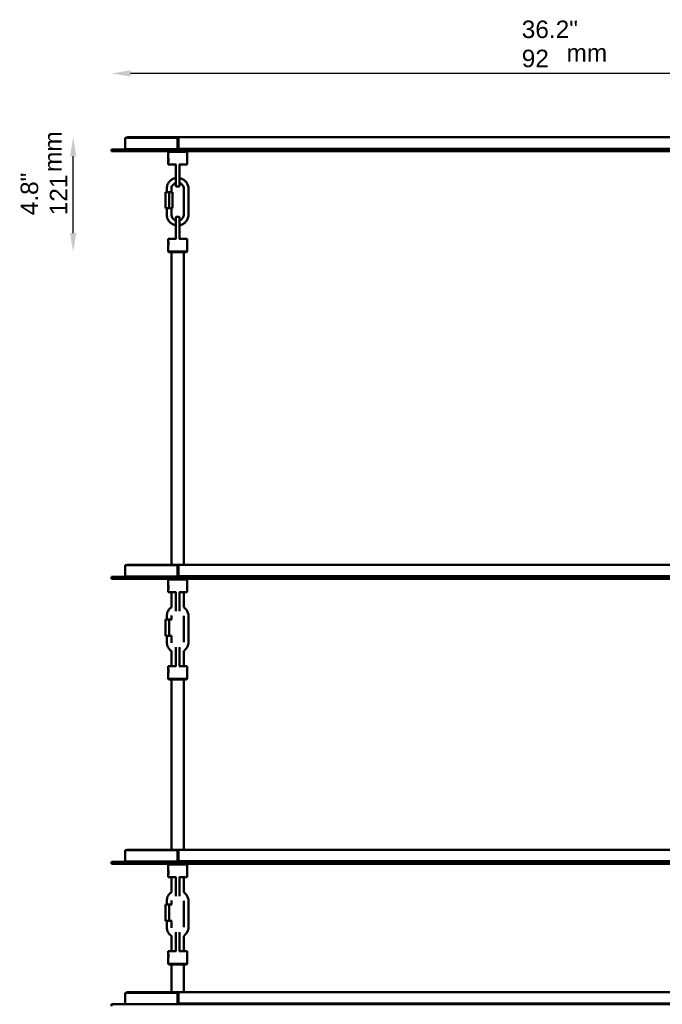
# Model space of a CAD drawing. Header units: millimetres. Extents: x 72 to 3204, y 295 to 2273.
# Tile 3 of 5: x 228 to 904, y 1237 to 2273. Entities that reach past the tile are written whole.
import ezdxf

# ---------------------------------------------------------------- set-up
doc = ezdxf.new("R2010")
doc.units = ezdxf.units.MM
doc.header["$LTSCALE"] = 8
for name, color, linetype, lineweight in [('Symbol (ISO)', 7, 'Continuous', 25), ('Widoczne (ISO)', 7, 'Continuous', 50), ('Wymiar (ISO)', 7, 'Continuous', 25)]:
    doc.layers.add(name, color=color, linetype=linetype, lineweight=lineweight)
doc.styles.add('Tekst notatki (ISO)', font='arial.ttf')
doc.dimstyles.new('Domyślne (ISO)', dxfattribs={"dimscale": 8, "dimtxt": 2.3, "dimasz": 2.5, "dimexe": 3.175, "dimexo": 0, "dimgap": 0.762, "dimtad": 1, "dimdec": 1, "dimlfac": 0.03937, "dimzin": 0, "dimdsep": 46, "dimtxsty": 'Tekst notatki (ISO)', "dimcen": 0.09, "dimdle": 10, "dimclrd": 256, "dimclre": 256, "dimclrt": 256, "dimazin": 2, "dimtfac": 1, "dimtmove": 0, "dimatfit": 3, "dimfxl": 0, "dimtolj": 1, "dimlwd": -1, "dimlwe": -1, "dimarcsym": 0})

# ---------------------------------------------------------------- blocks, each defined once
blk = doc.blocks.new('*D4')
at = {"layer": 'Defpoints', "color": 0, "transparency": 16777216}
for p in [(324.6, 2216.5), (324.6, 2136.5), (1244.6, 2136.5)]:
    blk.add_point(p, dxfattribs=at)
at = {"layer": 'Wymiar (ISO)', "transparency": 16777216}
blk.add_line((1224.6, 2216.5), (344.6, 2216.5), dxfattribs=at)
for points in [[(344.6, 2219.9), (344.6, 2213.2), (324.6, 2216.5)], [(1224.6, 2219.9), (1224.6, 2213.2), (1244.6, 2216.5)]]:
    blk.add_solid(points, dxfattribs=at)
at = {"layer": 'Wymiar (ISO)', "transparency": 16777216, "insert": (756.2, 2272.2), "char_height": 18.4, "attachment_point": 1, "style": 'Tekst notatki (ISO)'}
blk.add_mtext('\\A1;36.2"\\P92', dxfattribs=at)
blk = doc.blocks.new('*D5')
at = {"layer": 'Defpoints', "color": 0, "transparency": 16777216}
for p in [(284.2, 2149.3), (395.1, 2149.3), (384.8, 2028.5)]:
    blk.add_point(p, dxfattribs=at)
at = {"layer": 'Wymiar (ISO)', "transparency": 16777216}
blk.add_line((284.2, 2048.5), (284.2, 2129.3), dxfattribs=at)
for points in [[(280.8, 2129.3), (287.5, 2129.3), (284.2, 2149.3)], [(280.8, 2048.5), (287.5, 2048.5), (284.2, 2028.5)]]:
    blk.add_solid(points, dxfattribs=at)
at = {"layer": 'Wymiar (ISO)', "transparency": 16777216, "insert": (228.9, 2067.2), "char_height": 18.4, "attachment_point": 1, "rotation": 90, "style": 'Tekst notatki (ISO)'}
blk.add_mtext('\\A1;4.8"\\P121', dxfattribs=at)

msp = doc.modelspace()

# ---------------------------------------------------------------- linework, layer by layer
at = {"layer": 'Widoczne (ISO)', "linetype": 'Continuous'}
for p, q in [((339.05, 2148.79), (394.05, 2148.79)), ((339.05, 2148.79), (339.05, 2136.79)), ((340.55, 2149.29), (393.55, 2149.29)), ((340.55, 2148.79), (340.55, 2149.29)), ((393.55, 2149.29), (394.05, 2149.29)), ((394.05, 2148.79), (394.05, 2149.29)), ((394.05, 2149.29), (395.05, 2149.29)), ((394.05, 2136.79), (394.05, 2148.79)), ((395.05, 2147.79), (394.05, 2147.79)), ((394.05, 2147.29), (395.05, 2147.29)), ((395.05, 2149.29), (1173.05, 2149.29)), ((395.05, 2149.29), (395.05, 2146.79)), ((395.05, 2138.29), (395.05, 2146.79)), ((394.6, 2136.54), (324.6, 2136.54)), ((324.6, 2134.54), (324.6, 2136.54)), ((339.05, 2136.79), (394.05, 2136.79)), ((364.35, 2136.79), (364.35, 2136.54)), ((410.45, 2136.79), (394.05, 2136.79)), ((394.6, 2136.54), (1174.6, 2136.54)), ((1172.05, 2137.29), (396.05, 2137.29)), ((410.45, 2137.29), (410.45, 2136.79)), ((410.45, 2136.79), (434.79, 2136.79)), ((434.79, 2136.79), (434.79, 2137.29)), ((435.51, 2136.54), (435.51, 2137.29)), ((446.89, 2136.54), (446.89, 2137.29)), ((501.34, 2136.54), (501.34, 2137.29)), ((501.35, 2137.29), (501.35, 2136.54)), ((394.6, 2134.54), (324.6, 2134.54)), ((384.75, 2134.54), (384.05, 2133.84)), ((404.05, 2133.84), (384.05, 2133.84)), ((384.05, 2133.84), (384.05, 2128.7)), ((384.05, 2128.04), (384.2, 2128.19)), ((384.05, 2126.04), (384.05, 2128.04)), ((384.05, 2123.04), (384.05, 2125.04)), ((394.6, 2134.54), (1174.6, 2134.54)), ((403.35, 2134.54), (404.05, 2133.84)), ((404.05, 2133.84), (404.05, 2120.54)), ((384.05, 2123.04), (384.2, 2122.89)), ((384.05, 2122.38), (384.05, 2120.54)), ((384.05, 2120.54), (392.48, 2120.54)), ((392.05, 2120.54), (392.05, 2107.54)), ((395.63, 2120.54), (404.05, 2120.54)), ((396.05, 2107.54), (396.05, 2120.54)), ((392.05, 2098.16), (392.05, 2107.54)), ((396.05, 2107.54), (396.05, 2098.16)), ((382.58, 2095.04), (382.58, 2091.54)), ((387.58, 2095.04), (387.58, 2091.54)), ((400.53, 2068.04), (400.53, 2095.04)), ((405.53, 2068.04), (405.53, 2095.04)), ((381.33, 2074.54), (381.33, 2091.54)), ((381.33, 2091.54), (385.08, 2091.54)), ((385.08, 2091.54), (385.08, 2074.54)), ((385.08, 2091.54), (388.83, 2091.54)), ((388.83, 2091.54), (388.83, 2074.54)), ((385.08, 2074.54), (381.33, 2074.54)), ((382.58, 2074.54), (382.58, 2068.04)), ((388.83, 2074.54), (385.08, 2074.54)), ((387.58, 2074.54), (387.58, 2068.04)), ((392.05, 2055.54), (392.05, 2064.92)), ((396.05, 2064.92), (396.05, 2055.54)), ((392.05, 2055.54), (392.05, 2042.54)), ((396.05, 2042.54), (396.05, 2055.54)), ((392.48, 2042.54), (384.05, 2042.54)), ((384.05, 2040.7), (384.05, 2042.54)), ((404.05, 2042.54), (395.63, 2042.54)), ((404.05, 2029.24), (404.05, 2042.54)), ((384.05, 2040.04), (384.2, 2040.19)), ((384.05, 2038.04), (384.05, 2040.04)), ((384.05, 2035.04), (384.05, 2037.04)), ((384.05, 2035.04), (384.2, 2034.89)), ((384.05, 2029.24), (384.05, 2034.38)), ((384.05, 2029.24), (404.05, 2029.24)), ((384.75, 2028.54), (384.05, 2029.24)), ((403.35, 2028.54), (384.75, 2028.54)), ((387.55, 2028.54), (387.55, 1699.29)), ((400.55, 2028.54), (400.55, 1699.29)), ((403.35, 2028.54), (404.05, 2029.24)), ((339.05, 1698.79), (394.05, 1698.79)), ((339.05, 1698.79), (339.05, 1686.79)), ((340.55, 1699.29), (393.55, 1699.29)), ((340.55, 1698.79), (340.55, 1699.29)), ((393.55, 1699.29), (394.05, 1699.29)), ((394.05, 1698.79), (394.05, 1699.29)), ((394.05, 1699.29), (395.05, 1699.29)), ((394.05, 1686.79), (394.05, 1698.79)), ((395.05, 1697.79), (394.05, 1697.79)), ((394.05, 1697.29), (395.05, 1697.29)), ((395.05, 1699.29), (1173.05, 1699.29)), ((395.05, 1699.29), (395.05, 1696.79)), ((395.05, 1688.29), (395.05, 1696.79)), ((394.6, 1686.54), (324.6, 1686.54)), ((324.6, 1684.54), (324.6, 1686.54)), ((394.6, 1684.54), (324.6, 1684.54)), ((339.05, 1686.79), (394.05, 1686.79)), ((364.35, 1686.79), (364.35, 1686.54)), ((384.75, 1684.54), (384.05, 1683.84)), ((404.05, 1683.84), (384.05, 1683.84)), ((384.05, 1683.84), (384.05, 1678.7)), ((410.45, 1686.79), (394.05, 1686.79)), ((394.6, 1686.54), (1174.6, 1686.54)), ((394.6, 1684.54), (1174.6, 1684.54)), ((1172.05, 1687.29), (396.05, 1687.29)), ((403.35, 1684.54), (404.05, 1683.84)), ((404.05, 1683.84), (404.05, 1670.54)), ((410.45, 1687.29), (410.45, 1686.79)), ((410.45, 1686.79), (434.79, 1686.79)), ((434.79, 1686.79), (434.79, 1687.29)), ((435.51, 1686.54), (435.51, 1687.29)), ((446.89, 1686.54), (446.89, 1687.29)), ((501.34, 1686.54), (501.34, 1687.29)), ((501.35, 1687.29), (501.35, 1686.54)), ((384.05, 1678.04), (384.2, 1678.19)), ((384.05, 1676.04), (384.05, 1678.04)), ((384.05, 1673.04), (384.05, 1675.04)), ((384.05, 1673.04), (384.2, 1672.89)), ((384.05, 1672.38), (384.05, 1670.54)), ((384.05, 1670.54), (392.48, 1670.54)), ((387.55, 1670.54), (387.55, 1654.48)), ((395.63, 1670.54), (404.05, 1670.54)), ((400.55, 1670.54), (400.55, 1654.52)), ((381.33, 1624.54), (381.33, 1641.54)), ((381.33, 1641.54), (385.08, 1641.54)), ((382.58, 1645.04), (382.58, 1641.54)), ((385.08, 1641.54), (385.08, 1624.54)), ((385.08, 1641.54), (387.88, 1641.54)), ((387.55, 1645.95), (387.55, 1641.54)), ((400.53, 1618.04), (400.53, 1645.04)), ((405.53, 1618.04), (405.53, 1645.04)), ((385.08, 1624.54), (381.33, 1624.54)), ((382.58, 1624.54), (382.58, 1618.04)), ((387.88, 1624.54), (385.08, 1624.54)), ((387.55, 1624.54), (387.55, 1617.12)), ((387.55, 1608.6), (387.55, 1592.54)), ((400.55, 1608.56), (400.55, 1592.54)), ((392.48, 1592.54), (384.05, 1592.54)), ((384.05, 1590.7), (384.05, 1592.54)), ((384.05, 1590.04), (384.2, 1590.19)), ((384.05, 1588.04), (384.05, 1590.04)), ((384.05, 1585.04), (384.05, 1587.04)), ((404.05, 1592.54), (395.63, 1592.54)), ((404.05, 1579.24), (404.05, 1592.54)), ((384.05, 1585.04), (384.2, 1584.89)), ((384.05, 1579.24), (384.05, 1584.38)), ((384.05, 1579.24), (404.05, 1579.24)), ((384.75, 1578.54), (384.05, 1579.24)), ((403.35, 1578.54), (384.75, 1578.54)), ((387.55, 1578.54), (387.55, 1399.29)), ((400.55, 1578.54), (400.55, 1399.29)), ((403.35, 1578.54), (404.05, 1579.24)), ((339.05, 1398.79), (394.05, 1398.79)), ((339.05, 1398.79), (339.05, 1386.79)), ((340.55, 1399.29), (393.55, 1399.29)), ((340.55, 1398.79), (340.55, 1399.29)), ((393.55, 1399.29), (394.05, 1399.29)), ((394.05, 1398.79), (394.05, 1399.29)), ((394.05, 1399.29), (395.05, 1399.29)), ((394.05, 1386.79), (394.05, 1398.79)), ((395.05, 1397.79), (394.05, 1397.79)), ((394.05, 1397.29), (395.05, 1397.29)), ((395.05, 1399.29), (1173.05, 1399.29)), ((395.05, 1399.29), (395.05, 1396.79)), ((395.05, 1388.29), (395.05, 1396.79)), ((394.6, 1386.54), (324.6, 1386.54)), ((324.6, 1384.54), (324.6, 1386.54)), ((394.6, 1384.54), (324.6, 1384.54)), ((339.05, 1386.79), (394.05, 1386.79)), ((364.35, 1386.79), (364.35, 1386.54)), ((384.75, 1384.54), (384.05, 1383.84)), ((404.05, 1383.84), (384.05, 1383.84)), ((384.05, 1383.84), (384.05, 1378.7)), ((410.45, 1386.79), (394.05, 1386.79)), ((394.6, 1386.54), (1174.6, 1386.54)), ((394.6, 1384.54), (1174.6, 1384.54)), ((1172.05, 1387.29), (396.05, 1387.29)), ((403.35, 1384.54), (404.05, 1383.84)), ((404.05, 1383.84), (404.05, 1370.54)), ((410.45, 1387.29), (410.45, 1386.79)), ((410.45, 1386.79), (434.79, 1386.79)), ((434.79, 1386.79), (434.79, 1387.29)), ((435.51, 1386.54), (435.51, 1387.29)), ((446.89, 1386.54), (446.89, 1387.29)), ((501.34, 1386.54), (501.34, 1387.29)), ((501.35, 1387.29), (501.35, 1386.54)), ((384.05, 1378.04), (384.2, 1378.19)), ((384.05, 1376.04), (384.05, 1378.04)), ((384.05, 1373.04), (384.05, 1375.04)), ((384.05, 1373.04), (384.2, 1372.89)), ((384.05, 1372.38), (384.05, 1370.54)), ((384.05, 1370.54), (392.48, 1370.54)), ((387.55, 1370.54), (387.55, 1354.48)), ((395.63, 1370.54), (404.05, 1370.54)), ((400.55, 1370.54), (400.55, 1354.52)), ((381.33, 1324.54), (381.33, 1341.54)), ((381.33, 1341.54), (385.08, 1341.54)), ((382.58, 1345.04), (382.58, 1341.54)), ((385.08, 1341.54), (385.08, 1324.54)), ((385.08, 1341.54), (387.88, 1341.54)), ((387.55, 1345.95), (387.55, 1341.54)), ((400.53, 1318.04), (400.53, 1345.04)), ((405.53, 1318.04), (405.53, 1345.04)), ((385.08, 1324.54), (381.33, 1324.54)), ((382.58, 1324.54), (382.58, 1318.04)), ((387.88, 1324.54), (385.08, 1324.54)), ((387.55, 1324.54), (387.55, 1317.12)), ((387.55, 1308.6), (387.55, 1292.54)), ((400.55, 1308.56), (400.55, 1292.54)), ((392.48, 1292.54), (384.05, 1292.54)), ((384.05, 1290.7), (384.05, 1292.54)), ((384.05, 1290.04), (384.2, 1290.19)), ((384.05, 1288.04), (384.05, 1290.04)), ((384.05, 1285.04), (384.05, 1287.04)), ((404.05, 1292.54), (395.63, 1292.54)), ((404.05, 1279.24), (404.05, 1292.54)), ((384.05, 1285.04), (384.2, 1284.89)), ((384.05, 1279.24), (384.05, 1284.38)), ((384.05, 1279.24), (404.05, 1279.24)), ((384.75, 1278.54), (384.05, 1279.24)), ((403.35, 1278.54), (384.75, 1278.54)), ((387.55, 1278.54), (387.55, 1249.29)), ((400.55, 1278.54), (400.55, 1249.29)), ((403.35, 1278.54), (404.05, 1279.24))]:
    msp.add_line(p, q, dxfattribs=at)
at = {"layer": 'Widoczne (ISO)'}
for p, q in [((392.05, 1670.54), (392.05, 1657.54)), ((396.05, 1657.54), (396.05, 1670.54)), ((392.05, 1650.48), (392.05, 1657.54)), ((396.05, 1657.54), (396.05, 1650.48)), ((392.05, 1605.54), (392.05, 1612.59)), ((396.05, 1612.59), (396.05, 1605.54)), ((392.05, 1605.54), (392.05, 1592.54)), ((396.05, 1592.54), (396.05, 1605.54)), ((392.05, 1370.54), (392.05, 1357.54)), ((396.05, 1357.54), (396.05, 1370.54)), ((392.05, 1350.48), (392.05, 1357.54)), ((396.05, 1357.54), (396.05, 1350.48)), ((392.05, 1305.54), (392.05, 1312.59)), ((396.05, 1312.59), (396.05, 1305.54)), ((392.05, 1305.54), (392.05, 1292.54)), ((396.05, 1292.54), (396.05, 1305.54)), ((339.05, 1248.79), (394.05, 1248.79)), ((339.05, 1248.79), (339.05, 1236.79)), ((340.55, 1249.29), (393.55, 1249.29)), ((340.55, 1248.79), (340.55, 1249.29)), ((393.55, 1249.29), (394.05, 1249.29)), ((394.05, 1248.79), (394.05, 1249.29)), ((394.05, 1249.29), (395.05, 1249.29)), ((394.05, 1236.79), (394.05, 1248.79)), ((395.05, 1247.79), (394.05, 1247.79)), ((394.05, 1247.29), (395.05, 1247.29)), ((395.05, 1249.29), (1173.05, 1249.29)), ((395.05, 1249.29), (395.05, 1246.79)), ((395.05, 1238.29), (395.05, 1246.79)), ((394.6, 1236.54), (324.6, 1236.54)), ((324.6, 1234.54), (324.6, 1236.54)), ((339.05, 1236.79), (394.05, 1236.79)), ((364.35, 1236.79), (364.35, 1236.54)), ((410.45, 1236.79), (394.05, 1236.79)), ((394.6, 1236.54), (1174.6, 1236.54)), ((1172.05, 1237.29), (396.05, 1237.29)), ((410.45, 1237.29), (410.45, 1236.79)), ((410.45, 1236.79), (434.79, 1236.79)), ((434.79, 1236.79), (434.79, 1237.29)), ((435.51, 1236.54), (435.51, 1237.29)), ((446.89, 1236.54), (446.89, 1237.29)), ((501.34, 1236.54), (501.34, 1237.29)), ((501.35, 1237.29), (501.35, 1236.54))]:
    msp.add_line(p, q, dxfattribs=at)
at = {"layer": 'Widoczne (ISO)', "linetype": 'Continuous'}
for centre, radius, start, end in [((396.05, 2138.29), 1, 180, 270), ((392.55, 2098.16), 0.5, 180, 260.91528), ((394.05, 2107.54), 10, 260.91528, 279.08472), ((395.55, 2098.16), 0.5, 279.08472, 0), ((392.55, 2064.92), 0.5, 99.08472, 180), ((394.05, 2055.54), 10, 80.91528, 99.08472), ((395.55, 2064.92), 0.5, 0, 80.91528), ((396.05, 1688.29), 1, 180, 270), ((396.05, 1388.29), 1, 180, 270)]:
    msp.add_arc(centre, radius, start, end, dxfattribs=at)
at = {"layer": 'Widoczne (ISO)'}
msp.add_arc((396.05, 1238.29), 1, 180, 270, dxfattribs=at)
at = {"layer": 'Widoczne (ISO)', "linetype": 'Continuous'}
for points, knots in [([(384.05, 2122.38), (384.05, 2122.38), (384.06, 2122.41), (384.11, 2122.57), (384.16, 2122.72), (384.28, 2123.17), (384.35, 2123.47), (384.47, 2124.19), (384.52, 2124.61), (384.55, 2125.2), (384.56, 2125.37), (384.56, 2125.9), (384.53, 2126.29), (384.46, 2126.93), (384.42, 2127.2), (384.33, 2127.68), (384.28, 2127.88), (384.17, 2128.31), (384.11, 2128.51), (384.06, 2128.67), (384.05, 2128.7), (384.05, 2128.7)], [-2.60457453, -2.60457453, -2.60457453, -2.60457453, -2.54510982, -2.54510982, -2.46353515, -2.46353515, -2.36645616, -2.36645616, -2.27108884, -2.27108884, -2.23249245, -2.23249245, -2.14812153, -2.14812153, -2.08069121, -2.08069121, -2.0132609, -2.0132609, -1.91679864, -1.91679864, -1.86041038, -1.86041038, -1.86041038, -1.86041038]), ([(392.05, 2106.36), (391.4, 2106.25), (390.75, 2106.07), (388.98, 2105.42), (387.89, 2104.82), (385.98, 2103.3), (385.14, 2102.38), (383.79, 2100.33), (383.29, 2099.2), (382.71, 2097.04), (382.58, 2096.04), (382.58, 2095.04)], [6.4582621, 6.4582621, 6.4582621, 6.4582621, 6.6323584, 6.6323584, 6.9520999, 6.9520999, 7.272023, 7.272023, 7.5921574, 7.5921574, 7.8539816, 7.8539816, 7.8539816, 7.8539816]), ([(405.53, 2095.04), (405.53, 2096.27), (405.33, 2097.49), (404.56, 2099.82), (403.99, 2100.92), (402.52, 2102.89), (401.63, 2103.76), (399.63, 2105.16), (398.51, 2105.71), (396.92, 2106.18), (396.49, 2106.28), (396.05, 2106.36)], [4.712389, 4.712389, 4.712389, 4.712389, 5.0327257, 5.0327257, 5.3529963, 5.3529963, 5.6730936, 5.6730936, 5.9929786, 5.9929786, 6.1081086, 6.1081086, 6.1081086, 6.1081086]), ([(392.05, 2101.22), (391.98, 2101.2), (391.91, 2101.17), (391.19, 2100.91), (390.58, 2100.57), (389.49, 2099.7), (389.02, 2099.19), (388.26, 2098.03), (387.98, 2097.39), (387.65, 2096.17), (387.58, 2095.6), (387.58, 2095.04)], [6.5974843, 6.5974843, 6.5974843, 6.5974843, 6.6324635, 6.6324635, 6.9530757, 6.9530757, 7.2732545, 7.2732545, 7.5929347, 7.5929347, 7.8539816, 7.8539816, 7.8539816, 7.8539816]), ([(400.53, 2095.04), (400.53, 2095.73), (400.42, 2096.42), (399.99, 2097.74), (399.66, 2098.36), (398.84, 2099.47), (398.34, 2099.96), (397.25, 2100.73), (396.67, 2101.02), (396.05, 2101.22)], [4.712389, 4.712389, 4.712389, 4.712389, 5.0315981, 5.0315981, 5.3509606, 5.3509606, 5.6707266, 5.6707266, 5.9688863, 5.9688863, 5.9688863, 5.9688863]), ([(382.58, 2068.04), (382.58, 2066.81), (382.78, 2065.58), (383.55, 2063.25), (384.12, 2062.15), (385.58, 2060.18), (386.47, 2059.32), (388.48, 2057.91), (389.6, 2057.37), (391.19, 2056.89), (391.62, 2056.79), (392.05, 2056.71)], [1.5707963, 1.5707963, 1.5707963, 1.5707963, 1.8911331, 1.8911331, 2.2114036, 2.2114036, 2.531501, 2.531501, 2.8513859, 2.8513859, 2.9665159, 2.9665159, 2.9665159, 2.9665159]), ([(387.58, 2068.04), (387.58, 2067.35), (387.69, 2066.65), (388.12, 2065.34), (388.45, 2064.72), (389.27, 2063.6), (389.77, 2063.12), (390.86, 2062.35), (391.44, 2062.05), (392.05, 2061.86)], [1.5707963, 1.5707963, 1.5707963, 1.5707963, 1.8900055, 1.8900055, 2.209368, 2.209368, 2.5291339, 2.5291339, 2.8272936, 2.8272936, 2.8272936, 2.8272936]), ([(396.05, 2056.71), (396.71, 2056.83), (397.36, 2057), (399.13, 2057.65), (400.21, 2058.26), (402.13, 2059.78), (402.97, 2060.69), (404.31, 2062.74), (404.82, 2063.88), (405.4, 2066.03), (405.53, 2067.03), (405.53, 2068.04)], [3.3166694, 3.3166694, 3.3166694, 3.3166694, 3.4907658, 3.4907658, 3.8105072, 3.8105072, 4.1304303, 4.1304303, 4.4505647, 4.4505647, 4.712389, 4.712389, 4.712389, 4.712389]), ([(396.05, 2061.86), (396.13, 2061.88), (396.2, 2061.9), (396.92, 2062.17), (397.53, 2062.51), (398.61, 2063.37), (399.09, 2063.89), (399.85, 2065.05), (400.13, 2065.69), (400.46, 2066.91), (400.53, 2067.47), (400.53, 2068.04)], [3.4558917, 3.4558917, 3.4558917, 3.4558917, 3.4908708, 3.4908708, 3.811483, 3.811483, 4.1316618, 4.1316618, 4.451342, 4.451342, 4.712389, 4.712389, 4.712389, 4.712389]), ([(384.05, 2034.38), (384.05, 2034.38), (384.07, 2034.42), (384.14, 2034.65), (384.22, 2034.94), (384.37, 2035.58), (384.43, 2035.93), (384.53, 2036.71), (384.56, 2037.14), (384.56, 2037.94), (384.53, 2038.37), (384.45, 2039.01), (384.41, 2039.25), (384.3, 2039.8), (384.23, 2040.08), (384.13, 2040.45), (384.09, 2040.57), (384.06, 2040.68), (384.05, 2040.7), (384.05, 2040.7)], [-1.86041038, -1.86041038, -1.86041038, -1.86041038, -1.79419376, -1.79419376, -1.67438148, -1.67438148, -1.58135489, -1.58135489, -1.4883283, -1.4883283, -1.39530171, -1.39530171, -1.33391262, -1.33391262, -1.237172, -1.237172, -1.16275614, -1.16275614, -1.11624623, -1.11624623, -1.11624623, -1.11624623]), ([(384.05, 1672.38), (384.05, 1672.38), (384.06, 1672.41), (384.11, 1672.57), (384.16, 1672.72), (384.28, 1673.17), (384.35, 1673.47), (384.47, 1674.19), (384.52, 1674.61), (384.55, 1675.2), (384.56, 1675.37), (384.56, 1675.9), (384.53, 1676.29), (384.46, 1676.93), (384.42, 1677.2), (384.33, 1677.68), (384.28, 1677.88), (384.17, 1678.31), (384.11, 1678.51), (384.06, 1678.67), (384.05, 1678.7), (384.05, 1678.7)], [-2.60457453, -2.60457453, -2.60457453, -2.60457453, -2.54510982, -2.54510982, -2.46353515, -2.46353515, -2.36645616, -2.36645616, -2.27108884, -2.27108884, -2.23249245, -2.23249245, -2.14812153, -2.14812153, -2.08069121, -2.08069121, -2.0132609, -2.0132609, -1.91679864, -1.91679864, -1.86041038, -1.86041038, -1.86041038, -1.86041038]), ([(387.55, 1654.52), (387.34, 1654.37), (387.14, 1654.22), (385.98, 1653.3), (385.14, 1652.38), (383.79, 1650.33), (383.29, 1649.2), (382.71, 1647.04), (382.58, 1646.04), (382.58, 1645.04)], [6.88506752, 6.88506752, 6.88506752, 6.88506752, 6.9520999, 6.9520999, 7.272023, 7.272023, 7.5921574, 7.5921574, 7.85398163, 7.85398163, 7.85398163, 7.85398163]), ([(405.53, 1645.04), (405.53, 1646.27), (405.33, 1647.49), (404.56, 1649.82), (403.99, 1650.92), (402.52, 1652.89), (401.63, 1653.76), (400.6, 1654.48), (400.57, 1654.5), (400.54, 1654.52)], [4.71238898, 4.71238898, 4.71238898, 4.71238898, 5.03272575, 5.03272575, 5.35299625, 5.35299625, 5.6730936, 5.6730936, 5.68244703, 5.68244703, 5.68244703, 5.68244703]), ([(382.58, 1618.04), (382.58, 1616.81), (382.78, 1615.58), (383.55, 1613.25), (384.12, 1612.15), (385.58, 1610.18), (386.47, 1609.32), (387.5, 1608.6), (387.53, 1608.58), (387.55, 1608.56)], [1.57079633, 1.57079633, 1.57079633, 1.57079633, 1.89113309, 1.89113309, 2.2114036, 2.2114036, 2.53150095, 2.53150095, 2.53971044, 2.53971044, 2.53971044, 2.53971044]), ([(400.54, 1608.55), (400.76, 1608.7), (400.97, 1608.86), (402.13, 1609.78), (402.97, 1610.69), (404.31, 1612.74), (404.82, 1613.88), (405.4, 1616.03), (405.53, 1617.03), (405.53, 1618.04)], [3.74233093, 3.74233093, 3.74233093, 3.74233093, 3.81050724, 3.81050724, 4.13043034, 4.13043034, 4.45056475, 4.45056475, 4.71238898, 4.71238898, 4.71238898, 4.71238898]), ([(384.05, 1584.38), (384.05, 1584.38), (384.07, 1584.42), (384.14, 1584.65), (384.22, 1584.94), (384.37, 1585.58), (384.43, 1585.93), (384.53, 1586.71), (384.56, 1587.14), (384.56, 1587.94), (384.53, 1588.37), (384.45, 1589.01), (384.41, 1589.25), (384.3, 1589.8), (384.23, 1590.08), (384.13, 1590.45), (384.09, 1590.57), (384.06, 1590.68), (384.05, 1590.7), (384.05, 1590.7)], [-1.86041038, -1.86041038, -1.86041038, -1.86041038, -1.79419376, -1.79419376, -1.67438148, -1.67438148, -1.58135489, -1.58135489, -1.4883283, -1.4883283, -1.39530171, -1.39530171, -1.33391262, -1.33391262, -1.237172, -1.237172, -1.16275614, -1.16275614, -1.11624623, -1.11624623, -1.11624623, -1.11624623]), ([(384.05, 1372.38), (384.05, 1372.38), (384.06, 1372.41), (384.11, 1372.57), (384.16, 1372.72), (384.28, 1373.17), (384.35, 1373.47), (384.47, 1374.19), (384.52, 1374.61), (384.55, 1375.2), (384.56, 1375.37), (384.56, 1375.9), (384.53, 1376.29), (384.46, 1376.93), (384.42, 1377.2), (384.33, 1377.68), (384.28, 1377.88), (384.17, 1378.31), (384.11, 1378.51), (384.06, 1378.67), (384.05, 1378.7), (384.05, 1378.7)], [-2.60457453, -2.60457453, -2.60457453, -2.60457453, -2.54510982, -2.54510982, -2.46353515, -2.46353515, -2.36645616, -2.36645616, -2.27108884, -2.27108884, -2.23249245, -2.23249245, -2.14812153, -2.14812153, -2.08069121, -2.08069121, -2.0132609, -2.0132609, -1.91679864, -1.91679864, -1.86041038, -1.86041038, -1.86041038, -1.86041038]), ([(387.55, 1354.52), (387.34, 1354.37), (387.14, 1354.22), (385.98, 1353.3), (385.14, 1352.38), (383.79, 1350.33), (383.29, 1349.2), (382.71, 1347.04), (382.58, 1346.04), (382.58, 1345.04)], [6.88506752, 6.88506752, 6.88506752, 6.88506752, 6.9520999, 6.9520999, 7.272023, 7.272023, 7.5921574, 7.5921574, 7.85398163, 7.85398163, 7.85398163, 7.85398163]), ([(405.53, 1345.04), (405.53, 1346.27), (405.33, 1347.49), (404.56, 1349.82), (403.99, 1350.92), (402.52, 1352.89), (401.63, 1353.76), (400.6, 1354.48), (400.57, 1354.5), (400.54, 1354.52)], [4.71238898, 4.71238898, 4.71238898, 4.71238898, 5.03272575, 5.03272575, 5.35299625, 5.35299625, 5.6730936, 5.6730936, 5.68244703, 5.68244703, 5.68244703, 5.68244703]), ([(382.58, 1318.04), (382.58, 1316.81), (382.78, 1315.58), (383.55, 1313.25), (384.12, 1312.15), (385.58, 1310.18), (386.47, 1309.32), (387.5, 1308.6), (387.53, 1308.58), (387.55, 1308.56)], [1.57079633, 1.57079633, 1.57079633, 1.57079633, 1.89113309, 1.89113309, 2.2114036, 2.2114036, 2.53150095, 2.53150095, 2.53971044, 2.53971044, 2.53971044, 2.53971044]), ([(400.54, 1308.55), (400.76, 1308.7), (400.97, 1308.86), (402.13, 1309.78), (402.97, 1310.69), (404.31, 1312.74), (404.82, 1313.88), (405.4, 1316.03), (405.53, 1317.03), (405.53, 1318.04)], [3.74233093, 3.74233093, 3.74233093, 3.74233093, 3.81050724, 3.81050724, 4.13043034, 4.13043034, 4.45056475, 4.45056475, 4.71238898, 4.71238898, 4.71238898, 4.71238898]), ([(384.05, 1284.38), (384.05, 1284.38), (384.07, 1284.42), (384.14, 1284.65), (384.22, 1284.94), (384.37, 1285.58), (384.43, 1285.93), (384.53, 1286.71), (384.56, 1287.14), (384.56, 1287.94), (384.53, 1288.37), (384.45, 1289.01), (384.41, 1289.25), (384.3, 1289.8), (384.23, 1290.08), (384.13, 1290.45), (384.09, 1290.57), (384.06, 1290.68), (384.05, 1290.7), (384.05, 1290.7)], [-1.86041038, -1.86041038, -1.86041038, -1.86041038, -1.79419376, -1.79419376, -1.67438148, -1.67438148, -1.58135489, -1.58135489, -1.4883283, -1.4883283, -1.39530171, -1.39530171, -1.33391262, -1.33391262, -1.237172, -1.237172, -1.16275614, -1.16275614, -1.11624623, -1.11624623, -1.11624623, -1.11624623])]:
    msp.add_open_spline(points, degree=3, knots=knots, dxfattribs=at)
for points, weights in [([(384.05, 2126.04), (384.28, 2126.04), (384.54, 2126.04)], [1, 1.00422365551, 1.00015455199]), ([(384.54, 2125.04), (384.28, 2125.04), (384.05, 2125.04)], [1.00015455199, 1.00422365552, 1]), ([(384.05, 2038.04), (384.28, 2038.04), (384.54, 2038.04)], [1, 1.00422365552, 1.00015455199]), ([(384.54, 2037.04), (384.28, 2037.04), (384.05, 2037.04)], [1.00015455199, 1.00422365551, 1]), ([(384.05, 1676.04), (384.28, 1676.04), (384.54, 1676.04)], [1, 1.00422365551, 1.00015455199]), ([(384.54, 1675.04), (384.28, 1675.04), (384.05, 1675.04)], [1.00015455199, 1.00422365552, 1]), ([(384.05, 1588.04), (384.28, 1588.04), (384.54, 1588.04)], [1, 1.00422365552, 1.00015455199]), ([(384.54, 1587.04), (384.28, 1587.04), (384.05, 1587.04)], [1.00015455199, 1.00422365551, 1]), ([(384.05, 1376.04), (384.28, 1376.04), (384.54, 1376.04)], [1, 1.00422365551, 1.00015455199]), ([(384.54, 1375.04), (384.28, 1375.04), (384.05, 1375.04)], [1.00015455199, 1.00422365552, 1]), ([(384.05, 1288.04), (384.28, 1288.04), (384.54, 1288.04)], [1, 1.00422365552, 1.00015455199]), ([(384.54, 1287.04), (384.28, 1287.04), (384.05, 1287.04)], [1.00015455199, 1.00422365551, 1])]:
    msp.add_rational_spline(points, weights, degree=2, dxfattribs=at)
for points in [[(400.53, 1645.04), (400.53, 1645.15), (400.53, 1645.27), (400.52, 1645.39)], [(400.52, 1617.69), (400.53, 1617.8), (400.53, 1617.92), (400.53, 1618.04)], [(400.53, 1345.04), (400.53, 1345.15), (400.53, 1345.27), (400.52, 1345.39)], [(400.52, 1317.69), (400.53, 1317.8), (400.53, 1317.92), (400.53, 1318.04)]]:
    msp.add_open_spline(points, degree=3, dxfattribs=at)

# ---------------------------------------------------------------- texts
at = {"layer": 'Symbol (ISO)', "insert": (803.34, 2247.4), "char_height": 18.4, "width": 42.8305, "attachment_point": 1, "style": 'Tekst notatki (ISO)'}
msp.add_mtext('\\fArial|b0|i0;mm', dxfattribs=at)
at = {"layer": 'Symbol (ISO)', "insert": (253.49, 2112.76), "char_height": 18.4, "width": 42.8305, "attachment_point": 1, "rotation": 90, "style": 'Tekst notatki (ISO)'}
msp.add_mtext('\\fArial|b0|i0;mm', dxfattribs=at)

# ---------------------------------------------------------------- dimensions: what is measured, and where the dimension line sits
at = {"layer": 'Wymiar (ISO)'}
dim = msp.add_linear_dim(base=(324.6, 2216.54), p1=(1244.6, 2136.54), p2=(324.6, 2136.54), text='<>"\\P92', dimstyle='Domyślne (ISO)', override={"dimgap": 0.762, "dimdec": 1, "dimlfac": 0.03937, "dimpost": '\\X', "dimse1": 1, "dimse2": 1, "dimtol": 0, "dimlim": 0, "dimtp": 0, "dimtm": 0, "dimtdec": 2, "dimtofl": 0, "dimatfit": 1, "dimtvp": -0.25}, dxfattribs=at)
dim.commit()
dim.dimension.update_dxf_attribs({"geometry": '*D4', "text_midpoint": (784.6, 2216.54), "dimtype": 160})
dim = msp.add_linear_dim(base=(284.17, 2149.29), p1=(384.75, 2028.54), p2=(395.05, 2149.29), angle=270, text='<>"\\P121', dimstyle='Domyślne (ISO)', override={"dimgap": 0.762, "dimdec": 1, "dimlfac": 0.03937, "dimpost": '\\X', "dimse1": 1, "dimse2": 1, "dimtol": 0, "dimlim": 0, "dimtp": 0, "dimtm": 0, "dimtdec": 2, "dimtofl": 0, "dimatfit": 1, "dimtvp": -0.25}, dxfattribs=at)
dim.commit()
dim.dimension.update_dxf_attribs({"geometry": '*D5', "text_midpoint": (284.17, 2088.91), "dimtype": 160})

doc.saveas('drawing.dxf')
